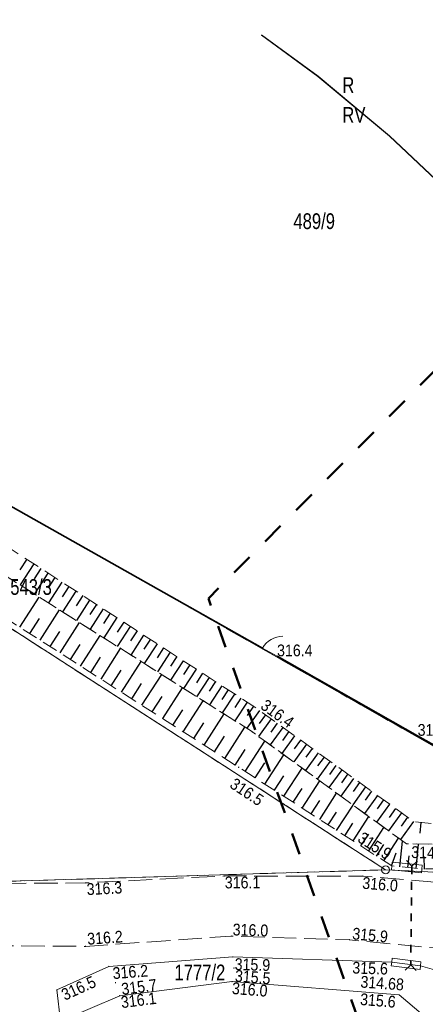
# Model space of a CAD drawing. Header units: metres. Extents: x 7523615 to 7533948, y 5492686 to 5502120.
# Tile 154 of 256: x 7531057 to 7531083, y 5497114 to 5497177. Entities that reach past the tile are written whole.
import ezdxf
from ezdxf.enums import TextEntityAlignment as Align

# ---------------------------------------------------------------- set-up
doc = ezdxf.new("R2010")
doc.units = ezdxf.units.M
for name, pattern in [('1.0_0.5', [1.5, 1, -0.5]), ('1.4_1.4', [2.8, 1.4, -1.4]), ('1.5_0.5', [2, 1.5, -0.5]), ('219-500', [0]), ('egkk-500', [2, 1.5, -0.5]), ('egug-500', [1, 0.5, -0.5]), ('otkz_500', [1, 0.5, -0.5]), ('otof_500', [0])]:
    doc.linetypes.add(name, pattern=pattern)
doc.layers.get('0').update_dxf_attribs({"color": 2, "lineweight": 5})
doc.styles.get("Standard").update_dxf_attribs({"font": 'Working1250', "width": 0.75})
doc.linetypes.add('902-500', pattern='A,3.75,0,[1,ksztalty.shx,S=0.5,R=0,X=0,Y=0],3.75', length=7.5)
doc.linetypes.add('otdn_500_short', pattern='A,2.5,0,[21,ksztalty.shx,S=0.5,R=0,X=-1,Y=0],0.5', length=3)

# ---------------------------------------------------------------- blocks, each defined once
blk = doc.blocks.new('202')
at = {"color": 0, "linetype": 'Continuous', "lineweight": 0}
blk.add_circle((0, 0), 0.25, dxfattribs=at)
blk = doc.blocks.new('PW01')
at = {"linetype": 'Continuous', "lineweight": 13}
h = blk.add_hatch(color=0, dxfattribs=at)
edge = h.paths.add_edge_path()
edge.add_arc((0, 0), 0.045, 0, 360)
blk = doc.blocks.new('IB05')
at = {"color": 0, "linetype": 'Continuous', "lineweight": 13}
for q in [(0.354, 0.354), (0.354, -0.354)]:
    blk.add_line((0, 0), q, dxfattribs=at)
blk = doc.blocks.new('OK04')
at = {"color": 0, "linetype": 'Continuous', "lineweight": 0}
blk.add_arc((1.5, 0.001), 1.5, 120, 180, dxfattribs=at)

msp = doc.modelspace()

# ---------------------------------------------------------------- linework, layer by layer
at = {"layer": '000 Inne (niezydentyfikowane)', "color": 7, "linetype": 'CONTINUOUS', "lineweight": 25, "flags": 128}
for points in [[(7531057.93, 5497142.68), (7531057.49, 5497142)], [(7531058.38, 5497142.38), (7531057.5, 5497141.04)], [(7531058.83, 5497142.09), (7531058.39, 5497141.42)], [(7531059.27, 5497141.8), (7531058.41, 5497140.47)], [(7531059.72, 5497141.51), (7531059.29, 5497140.85)], [(7531060.16, 5497141.22), (7531059.3, 5497139.9)], [(7531060.61, 5497140.94), (7531060.18, 5497140.28)], [(7531061.05, 5497140.65), (7531060.19, 5497139.34)], [(7531057.49, 5497138.35), (7531058.71, 5497140.27)], [(7531061.49, 5497140.37), (7531061.06, 5497139.71)], [(7531061.92, 5497140.08), (7531061.08, 5497138.78)], [(7531058.77, 5497137.53), (7531060, 5497139.46)], [(7531062.36, 5497139.8), (7531061.94, 5497139.15)], [(7531062.79, 5497139.52), (7531061.95, 5497138.22)], [(7531063.23, 5497139.24), (7531062.81, 5497138.59)], [(7531058.13, 5497137.94), (7531058.74, 5497138.9)], [(7531060.06, 5497136.71), (7531061.29, 5497138.64)], [(7531063.66, 5497138.96), (7531062.82, 5497137.67)], [(7531064.09, 5497138.68), (7531063.67, 5497138.04)], [(7531059.41, 5497137.12), (7531060.03, 5497138.08)], [(7531064.51, 5497138.4), (7531063.68, 5497137.13)], [(7531064.94, 5497138.13), (7531064.53, 5497137.49)], [(7531061.35, 5497135.88), (7531062.59, 5497137.82)], [(7531065.36, 5497137.85), (7531064.54, 5497136.58)], [(7531065.79, 5497137.58), (7531065.38, 5497136.95)], [(7531060.7, 5497136.29), (7531061.32, 5497137.26)], [(7531062.65, 5497135.05), (7531063.89, 5497136.99)], [(7531066.21, 5497137.3), (7531065.39, 5497136.05)], [(7531066.63, 5497137.03), (7531066.22, 5497136.4)], [(7531067.04, 5497136.76), (7531066.23, 5497135.51)], [(7531062, 5497135.46), (7531062.62, 5497136.44)], [(7531063.95, 5497134.21), (7531065.2, 5497136.17)], [(7531067.46, 5497136.49), (7531067.06, 5497135.87)], [(7531067.88, 5497136.22), (7531067.07, 5497134.98)], [(7531063.3, 5497134.63), (7531063.92, 5497135.61)], [(7531068.29, 5497135.95), (7531067.89, 5497135.34)], [(7531068.7, 5497135.68), (7531067.9, 5497134.46)], [(7531065.25, 5497133.38), (7531066.51, 5497135.34)], [(7531069.11, 5497135.42), (7531068.71, 5497134.81)], [(7531069.52, 5497135.15), (7531068.73, 5497133.93)], [(7531069.93, 5497134.89), (7531069.53, 5497134.28)], [(7531064.6, 5497133.8), (7531065.23, 5497134.77)], [(7531066.57, 5497132.54), (7531067.83, 5497134.5)], [(7531070.33, 5497134.63), (7531069.55, 5497133.42)], [(7531070.74, 5497134.36), (7531070.34, 5497133.76)], [(7531065.91, 5497132.96), (7531066.54, 5497133.94)], [(7531067.88, 5497131.69), (7531069.15, 5497133.67)], [(7531071.14, 5497134.1), (7531070.36, 5497132.9)], [(7531071.54, 5497133.84), (7531071.15, 5497133.24)], [(7531067.22, 5497132.12), (7531067.85, 5497133.1)], [(7531071.94, 5497133.58), (7531071.16, 5497132.39)], [(7531072.72, 5497133.05), (7531071.91, 5497131.92)], [(7531072.34, 5497133.33), (7531071.95, 5497132.73)], [(7531069.2, 5497130.85), (7531070.47, 5497132.83)], [(7531073.47, 5497132.51), (7531072.67, 5497131.4)], [(7531073.1, 5497132.78), (7531072.7, 5497132.22)], [(7531068.54, 5497131.27), (7531069.18, 5497132.26)], [(7531070.53, 5497130), (7531071.8, 5497131.99)], [(7531074.21, 5497131.97), (7531073.41, 5497130.86)], [(7531073.84, 5497132.24), (7531073.44, 5497131.68)], [(7531074.59, 5497131.71), (7531074.18, 5497131.15)], [(7531069.86, 5497130.42), (7531070.5, 5497131.42)], [(7531071.82, 5497129.17), (7531073.07, 5497131.1)], [(7531074.96, 5497131.44), (7531074.15, 5497130.32)], [(7531075.33, 5497131.17), (7531074.93, 5497130.61)], [(7531071.18, 5497129.58), (7531071.81, 5497130.57)], [(7531075.71, 5497130.9), (7531074.9, 5497129.78)], [(7531076.08, 5497130.63), (7531075.67, 5497130.07)], [(7531073.07, 5497128.36), (7531074.27, 5497130.23)], [(7531076.45, 5497130.36), (7531075.64, 5497129.23)], [(7531076.83, 5497130.09), (7531076.42, 5497129.53)], [(7531072.45, 5497128.76), (7531073.07, 5497129.71)], [(7531074.27, 5497127.59), (7531075.43, 5497129.39)], [(7531077.21, 5497129.82), (7531076.39, 5497128.69)], [(7531077.96, 5497129.28), (7531077.14, 5497128.14)], [(7531077.58, 5497129.55), (7531077.17, 5497128.98)], [(7531073.68, 5497127.97), (7531074.27, 5497128.89)], [(7531075.43, 5497126.84), (7531076.55, 5497128.57)], [(7531078.71, 5497128.73), (7531077.9, 5497127.6)], [(7531078.34, 5497129.01), (7531077.93, 5497128.44)], [(7531074.86, 5497127.21), (7531075.43, 5497128.09)], [(7531079.47, 5497128.19), (7531078.65, 5497127.05)], [(7531079.09, 5497128.46), (7531078.68, 5497127.89)], [(7531076, 5497126.48), (7531076.55, 5497127.33)], [(7531076.55, 5497126.12), (7531077.63, 5497127.79)], [(7531080.23, 5497127.64), (7531079.41, 5497126.5)], [(7531079.85, 5497127.91), (7531079.44, 5497127.34)], [(7531080.61, 5497127.37), (7531080.2, 5497126.79)], [(7531077.63, 5497125.42), (7531078.67, 5497127.03)], [(7531080.99, 5497127.09), (7531080.17, 5497125.95)], [(7531081.37, 5497126.82), (7531080.96, 5497126.24)], [(7531077.1, 5497125.77), (7531077.63, 5497126.59)], [(7531078.67, 5497124.75), (7531079.67, 5497126.31)], [(7531081.76, 5497126.54), (7531080.93, 5497125.39)], [(7531082.14, 5497126.27), (7531081.73, 5497125.69)], [(7531078.15, 5497125.08), (7531078.66, 5497125.88)], [(7531079.67, 5497124.11), (7531080.64, 5497125.6)], [(7531082.52, 5497125.99), (7531081.69, 5497124.84)], [(7531082.99, 5497125.93), (7531082.92, 5497125.24)], [(7531079.17, 5497124.43), (7531079.67, 5497125.19)], [(7531080.64, 5497123.48), (7531081.57, 5497124.93)], [(7531080.16, 5497123.79), (7531080.63, 5497124.53)], [(7531081.65, 5497123.11), (7531081.82, 5497124.74)], [(7531082.68, 5497123), (7531082.84, 5497124.55)], [(7531081.12, 5497123.17), (7531081.42, 5497123.99)], [(7531082.16, 5497123.05), (7531082.24, 5497123.81)], [(7531083.21, 5497122.96), (7531083.19, 5497123.76)]]:
    msp.add_lwpolyline(points, dxfattribs=at)
at = {"layer": '217-kontur klasyfikacyjny', "color": 7, "linetype": 'egkk-500', "lineweight": 18, "flags": 128}
for points in [[(7531042.8, 5497154.1), (7531099.16, 5497122.04)], [(7531080.74, 5497122.91), (7531041.95, 5497147.93)], [(7531054.76, 5497122.12), (7531080.74, 5497122.91)]]:
    msp.add_lwpolyline(points, dxfattribs=at)
at = {"layer": '218-kontur użytku gruntowego', "color": 7, "linetype": 'egug-500', "lineweight": 18, "flags": 128}
for points in [[(7531099.16, 5497122.04), (7531042.8, 5497154.1)], [(7531041.95, 5497147.93), (7531080.74, 5497122.91)], [(7531054.76, 5497122.12), (7531080.74, 5497122.91)], [(7531080.74, 5497122.91), (7531099.16, 5497122.04)]]:
    msp.add_lwpolyline(points, dxfattribs=at)
at = {"layer": '219-działka ewidencyjna', "color": 3, "linetype": '219-500', "lineweight": 18, "flags": 128}
for points in [[(7531042.8, 5497154.1), (7531099.16, 5497122.04)], [(7531041.95, 5497147.93), (7531080.74, 5497122.91)], [(7531054.76, 5497122.12), (7531080.74, 5497122.91)], [(7531080.74, 5497122.91), (7531099.16, 5497122.04)]]:
    msp.add_lwpolyline(points, dxfattribs=at)
at = {"layer": 'furtka', "color": 7, "linetype": 'otof_500', "lineweight": 18, "flags": 128}
msp.add_lwpolyline([(7531072.92, 5497137.02), (7531073.84, 5497136.5)], dxfattribs=at)
at = {"layer": 'jezdnia', "color": 7, "linetype": '1.5_0.5', "lineweight": 18, "flags": 128}
msp.add_lwpolyline([(7530981.73, 5497134.73), (7530961.48, 5497139.38), (7530941.7, 5497144.16), (7530921.96, 5497148.78), (7530902.75, 5497153.65), (7530903.54, 5497157.38), (7530922.91, 5497152.5), (7530942.48, 5497147.77), (7530962.81, 5497143.01), (7530982.26, 5497138.55), (7530999.33, 5497134.38), (7531026.83, 5497127.97), (7531039.69, 5497124.67), (7531048.6, 5497123.15), (7531054.77, 5497122.03), (7531061.66, 5497122.08), (7531070.48, 5497122.52), (7531079.3, 5497122.51), (7531084.49, 5497122.08), (7531088.88, 5497121.21), (7531095.29, 5497119.08), (7531098.13, 5497117.79), (7531096.14, 5497114.45), (7531093.4, 5497115.6), (7531088.07, 5497117.19), (7531084.68, 5497117.86), (7531078.44, 5497118.46), (7531070.93, 5497118.69), (7531061.66, 5497118.04), (7531054.61, 5497118.09), (7531047.6, 5497119.28), (7531039.35, 5497120.89), (7531026.16, 5497124.18), (7530998.59, 5497130.82)], close=True, dxfattribs=at)
at = {"layer": 'ogrodzenie trwałe', "color": 7, "linetype": '902-500', "lineweight": 35, "flags": 128}
for points in [[(7531133.14, 5497151.39), (7531081.31, 5497189.92), (7531053.42, 5497210.63), (7531042.84, 5497153.99), (7531072.92, 5497137.02)], [(7531073.84, 5497136.5), (7531082.78, 5497131.44), (7531099.18, 5497122.24)]]:
    msp.add_lwpolyline(points, dxfattribs=at)
at = {"layer": 'przepust', "color": 7, "linetype": 'otkz_500', "lineweight": 35, "flags": 128}
msp.add_lwpolyline([(7531082.41, 5497123.14), (7531082.34, 5497116.87)], dxfattribs=at)
at = {"layer": 'przewód elektroenergetyczny podziemny', "color": 7, "linetype": 'CONTINUOUS', "lineweight": 18, "flags": 128}
msp.add_lwpolyline([(7531099.5, 5497150.85), (7531097.82, 5497153.12), (7531087.99, 5497163.02), (7531080.99, 5497169.62), (7531076.45, 5497173.41), (7531072.86, 5497176.04)], dxfattribs=at)
at = {"layer": 'przewód wodociągowy', "color": 7, "linetype": 'CONTINUOUS', "lineweight": 18, "flags": 128}
msp.add_lwpolyline([(7531099.5, 5497150.85), (7531097.81, 5497153.11), (7531087.98, 5497163.01), (7531080.98, 5497169.61), (7531076.44, 5497173.4), (7531072.86, 5497176.03)], dxfattribs=at)
at = {"layer": 'rów przydrożny (poligon)', "color": 7, "linetype": 'CONTINUOUS', "lineweight": 18, "flags": 128}
msp.add_lwpolyline([(7531086.19, 5497111.08), (7531081.61, 5497114.95), (7531070.98, 5497115.8), (7531063.84, 5497114.9), (7531060.07, 5497113.28), (7531059.85, 5497115.27), (7531063.15, 5497116.76), (7531071.03, 5497117.37), (7531081.13, 5497117.04), (7531082.96, 5497116.81), (7531085.04, 5497116.21), (7531088.43, 5497112.54)], close=True, dxfattribs=at)
at = {"layer": 'skarpa nieumocniona', "color": 7, "linetype": '1.0_0.5', "lineweight": 18, "flags": 128}
for points in [[(7531103.59, 5497122.46), (7531101.07, 5497121), (7531099.25, 5497120.44), (7531095.36, 5497121.77), (7531086.72, 5497124.48), (7531082.06, 5497124.57), (7531072.21, 5497131.73), (7531055.7, 5497142.18), (7531043.99, 5497149), (7531044.27, 5497150.81), (7531044.56, 5497150.64), (7531056.75, 5497143.44), (7531072.36, 5497133.31), (7531082.55, 5497125.97), (7531086.85, 5497125.56), (7531095.7, 5497122.74), (7531099.04, 5497121.41), (7531100.67, 5497121.95), (7531102.78, 5497123.11), (7531108.97, 5497128.91), (7531109.62, 5497128.15)], [(7531103.59, 5497122.46), (7531101.07, 5497121), (7531099.25, 5497120.44), (7531095.36, 5497121.77), (7531086.72, 5497124.48), (7531082.06, 5497124.57), (7531072.21, 5497131.73), (7531055.7, 5497142.18), (7531043.99, 5497149), (7531044.27, 5497150.81), (7531044.56, 5497150.64), (7531056.75, 5497143.44), (7531072.36, 5497133.31), (7531082.55, 5497125.97), (7531086.85, 5497125.56), (7531095.7, 5497122.74), (7531099.04, 5497121.41), (7531100.67, 5497121.95), (7531102.78, 5497123.11), (7531108.97, 5497128.91), (7531109.62, 5497128.15)], [(7531104.11, 5497122.06), (7531101.33, 5497120.06), (7531099.64, 5497119.56), (7531094.79, 5497120.91), (7531086.56, 5497123.02), (7531083.05, 5497122.96), (7531081.14, 5497123.16), (7531071.4, 5497129.44), (7531055.01, 5497139.94), (7531041.95, 5497147.93), (7531043.99, 5497149), (7531055.7, 5497142.18), (7531072.21, 5497131.73), (7531082.06, 5497124.57), (7531086.72, 5497124.48), (7531095.36, 5497121.77), (7531099.25, 5497120.44), (7531101.07, 5497121), (7531103.59, 5497122.46), (7531109.62, 5497128.15), (7531110.36, 5497127.28)], [(7531104.11, 5497122.06), (7531101.33, 5497120.06), (7531099.64, 5497119.56), (7531094.79, 5497120.91), (7531086.56, 5497123.02), (7531083.05, 5497122.96), (7531081.14, 5497123.16), (7531071.4, 5497129.44), (7531055.01, 5497139.94), (7531041.95, 5497147.93), (7531043.99, 5497149), (7531055.7, 5497142.18), (7531072.21, 5497131.73), (7531082.06, 5497124.57), (7531086.72, 5497124.48), (7531095.36, 5497121.77), (7531099.25, 5497120.44), (7531101.07, 5497121), (7531103.59, 5497122.46), (7531109.62, 5497128.15), (7531110.36, 5497127.28)]]:
    msp.add_lwpolyline(points, close=True, dxfattribs=at)
at = {"layer": 'Zakres', "color": 5, "linetype": '1.4_1.4', "lineweight": 50, "flags": 128}
msp.add_lwpolyline([(7531743.27, 5499246.67), (7531674.19, 5499075.04), (7531617.162, 5499130.015), (7531497.218, 5499019.596), (7531360.693, 5498909.882), (7531137.385, 5498723.263), (7530837.96, 5498471.05), (7530827.293, 5498468.557), (7530555.83, 5498209.93), (7530490.214, 5498246.484), (7530415.425, 5498175.928), (7530370.975, 5498140.65), (7530313.12, 5498105.373), (7530175.536, 5498113.134), (7530201.642, 5498273.295), (7530135.32, 5498299.4), (7530095.809, 5498250.012), (7529934.942, 5498278.939), (7529886.553, 5498254.598), (7529886.964, 5498227.434), (7529861.564, 5498166.05), (7529795.242, 5498157.584), (7529752.203, 5498064.45), (7529512.785, 5498134.242), (7529497.697, 5498245.624), (7529418.476, 5498260.595), (7529163.77, 5498290.228), (7529123.554, 5498137.123), (7529361.326, 5498088.439), (7529468.57, 5498017.178), (7529499.62, 5497998.73), (7529568.053, 5497998.128), (7529612.503, 5497967.789), (7529759.259, 5497962.851), (7529731.037, 5497742.012), (7529837.62, 5497773.434), (7529926.26, 5498000.98), (7530249.502, 5497965.967), (7530399.55, 5498036.463), (7530504.325, 5498041.167), (7530550.186, 5498000.245), (7530485.275, 5497939.567), (7530567.12, 5497896.528), (7530578.585, 5497865.954), (7530414.955, 5497723.667), (7530456.347, 5497670.633), (7530620.036, 5497828.677), (7530672.247, 5497834.44), (7530708.231, 5497874.656), (7530802.893, 5497949.739), (7531291.019, 5497844.846), (7531633.86, 5497783.346), (7531723.76, 5497752.948), (7531716.74, 5497689.82), (7531638.86, 5497701.8), (7531607.99, 5497651.877), (7531593.173, 5497646.233), (7531554.368, 5497551.688), (7531542.197, 5497533.109), (7531433.365, 5497444.091), (7531365.279, 5497382.708), (7531307.012, 5497340.61), (7531265.619, 5497313.74), (7531154.142, 5497225.545), (7531069.475, 5497140.173), (7531095.58, 5497066.795), (7531227.52, 5497061.86), (7531269.853, 5497013.879), (7531267.74, 5496900.28), (7531245.86, 5496824.79), (7531285.37, 5496797.98), (7531257.86, 5496726.01), (7531235.28, 5496726.72), (7531225.4, 5496699.91), (7531197.11, 5496699.88), (7531185.19, 5496624.41), (7531253.801, 5496571.672), (7531243.218, 5496477.481), (7531256.45, 5496456.49), (7531351.7, 5496436.03), (7531399.67, 5496549.62), (7531437.77, 5496640.64), (7531396.85, 5496663.92), (7531455.59, 5496799.214), (7531464.057, 5496818.264), (7531468.643, 5496848.955), (7531480.284, 5496877.178), (7531555.07, 5497002.95), (7531557.66, 5497022.169), (7531504.626, 5497031.871), (7531386.27, 5497072.44), (7531447.65, 5497179.68), (7531472.876, 5497186.563), (7531542.726, 5497165.75), (7531534.965, 5497117.772), (7531587.882, 5497105.777), (7531625.629, 5497206.319), (7531717.203, 5497165.383), (7531739.282, 5497219.078), (7531634.801, 5497264.88), (7531650.323, 5497306.508), (7531689.66, 5497342.67), (7531724.67, 5497377.51), (7531750.159, 5497383.413), (7531790.729, 5497415.163), (7531807.49, 5497435.8), (7531857.051, 5497525.936), (7531880.16, 5497531.76), (7531912.79, 5497579.205), (7531951.42, 5497582.56), (7531983.17, 5497634.77), (7532010.156, 5497686.449), (7532022.445, 5497715.671), (7532045.96, 5497826.68), (7532028.32, 5497890.18), (7532058.84, 5497978.726), (7532130.806, 5498096.73), (7532169.259, 5498228.668), (7532173.67, 5498272.59), (7532173.45, 5498329.02), (7532174.198, 5498362.371), (7532178.843, 5498457.798), (7532136.745, 5498585.562), (7532124.809, 5498799.345), (7532152.62, 5498813.574), (7532125.691, 5499032.472), (7532124.985, 5499095.267), (7532200.95, 5499066.75), (7532264.333, 5499123.018), (7532116.225, 5499183.814), (7531993.341, 5499227.793), (7531913.613, 5499254.722), (7531816.599, 5499290.941), (7531739.752, 5499297.761), (7531571.83, 5499328.1), (7531549.252, 5499297.761), (7531536.552, 5499281.533), (7531425.075, 5499226.5), (7531439.186, 5499201.805), (7531552.78, 5499254.722), (7531607.813, 5499273.772), (7531677.126, 5499271.215)], close=True, dxfattribs=at)
at = {"layer": 'ściana oporowa (linia)', "color": 0, "linetype": 'otdn_500_short', "lineweight": 18}
for p, q in [((7531081.114, 5497122.911), (7531081.14, 5497123.16)), ((7531083.024, 5497122.711), (7531083.05, 5497122.96)), ((7531081.114, 5497122.911), (7531083.024, 5497122.711)), ((7531081.161, 5497117.288), (7531081.13, 5497117.04)), ((7531082.991, 5497117.058), (7531081.161, 5497117.288)), ((7531082.991, 5497117.058), (7531082.96, 5497116.81))]:
    msp.add_line(p, q, dxfattribs=at)
at = {"layer": 'ściana oporowa (linia)', "color": 0, "lineweight": 18}
for p, q in [((7531081.166, 5497123.409), (7531081.14, 5497123.16)), ((7531081.166, 5497123.409), (7531083.076, 5497123.209)), ((7531083.076, 5497123.209), (7531083.05, 5497122.96)), ((7531081.099, 5497116.792), (7531081.13, 5497117.04)), ((7531082.929, 5497116.562), (7531081.099, 5497116.792)), ((7531082.929, 5497116.562), (7531082.96, 5497116.81))]:
    msp.add_line(p, q, dxfattribs=at)

# ---------------------------------------------------------------- block references
at = {"layer": '202-punkt graniczny', "color": 7, "linetype": 'CONTINUOUS', "lineweight": 18}
msp.add_blockref('202', (7531080.74, 5497122.91), dxfattribs=at)
at = {"layer": 'furtka', "color": 7, "linetype": 'CONTINUOUS', "lineweight": 18, "rotation": 330.524}
msp.add_blockref('OK04', (7531072.92, 5497137.02), dxfattribs=at)
at = {"layer": 'pikieta naturalna', "color": 7, "linetype": 'CONTINUOUS', "lineweight": 13}
for p in [(7531073.84, 5497136.5), (7531072.36, 5497133.31), (7531082.78, 5497131.44), (7531071.4, 5497129.44), (7531081.14, 5497123.16), (7531083.05, 5497122.96), (7531070.48, 5497122.52), (7531079.3, 5497122.51), (7531061.66, 5497122.08), (7531070.93, 5497118.69), (7531061.66, 5497118.04), (7531078.44, 5497118.46), (7531071.03, 5497117.37), (7531063.15, 5497116.76), (7531071.1, 5497116.66), (7531081.13, 5497117.04), (7531082.96, 5497116.81), (7531063.57, 5497115.73), (7531070.98, 5497115.8), (7531059.85, 5497115.27), (7531063.84, 5497114.9), (7531081.61, 5497114.95)]:
    msp.add_blockref('PW01', p, dxfattribs=at)
at = {"layer": 'pikieta sztuczna', "color": 7, "linetype": 'CONTINUOUS', "lineweight": 13}
for p in [(7531082.41, 5497123.14), (7531082.34, 5497116.87)]:
    msp.add_blockref('PW01', p, dxfattribs=at)
at = {"layer": 'przepust', "color": 7, "linetype": 'CONTINUOUS', "lineweight": 35}
for p, rotation in [((7531082.41, 5497123.14), 449.36), ((7531082.34, 5497116.87), 269.36)]:
    msp.add_blockref('IB05', p, dxfattribs=dict(at, rotation=rotation))

# ---------------------------------------------------------------- texts
at = {"layer": '209-oznaczenie konturu klasyfikacyjnego', "color": 7, "linetype": 'CONTINUOUS', "lineweight": 18, "width": 0.79}
msp.add_text('RV', height=1, dxfattribs=at).set_placement((7531077.99, 5497171.45), align=Align.TOP_LEFT)
at = {"layer": '210-oznaczenie konturu użytku gruntowego', "color": 7, "linetype": 'CONTINUOUS', "lineweight": 18, "width": 0.79}
msp.add_text('R', height=1, dxfattribs=at).set_placement((7531077.99, 5497172.35))
at = {"layer": '211-numer działki ewidencyjnej', "color": 3, "linetype": 'CONTINUOUS', "lineweight": 18, "width": 0.79}
for s, p in [('489/9', (7531074.88, 5497164.69)), ('543/3', (7531056.88, 5497141.41)), ('1777/2', (7531067.32, 5497116.88))]:
    msp.add_text(s, height=1, dxfattribs=at).set_placement(p, align=Align.TOP_LEFT)
at = {"layer": 'pikieta naturalna-Atr2', "color": 7, "width": 0.9}
for s, p in [('316.4', (7531073.84, 5497136.5)), ('316.6', (7531082.78, 5497131.44))]:
    msp.add_text(s, height=0.75, dxfattribs=at).set_placement(p)
for s, rotation, p in [('316.4', 324.234, (7531073.17, 5497133.82)), ('316.5', 326.365, (7531071.19, 5497128.81)), ('316.1', 359.935, (7531070.52, 5497122.48)), ('316.0', 355.264, (7531079.3, 5497122.46)), ('316.3', 2.856, (7531061.72, 5497122.05)), ('315.9', 358.128, (7531071.16, 5497117.29)), ('316.2', 4.426, (7531063.36, 5497116.7)), ('316.5', 24.3, (7531060.04, 5497115.26)), ('315.5', 355.428, (7531071.2, 5497116.55)), ('315.7', 7.184, (7531063.9, 5497115.69)), ('316.0', 355.428, (7531071.01, 5497115.76)), ('316.1', 7.184, (7531063.87, 5497114.85))]:
    msp.add_text(s, height=0.75, rotation=rotation, dxfattribs=at).set_placement(p, align=Align.TOP_LEFT)
msp.add_text('315.9', height=0.75, rotation=327.187, dxfattribs=at).set_placement((7531080.8, 5497123.52), align=Align.RIGHT)
for s, rotation, p in [('316.0', 358.245, (7531071.01, 5497118.74)), ('315.9', 354.507, (7531078.6, 5497118.49)), ('316.2', 4.011, (7531061.8, 5497118.14))]:
    msp.add_text(s, height=0.75, rotation=rotation, dxfattribs=at).set_placement(p)
for rotation, p in [(358.128, (7531080.9, 5497116.99)), (355.428, (7531081.41, 5497114.88))]:
    msp.add_text('315.6', height=0.75, rotation=rotation, dxfattribs=at).set_placement(p, align=Align.TOP_RIGHT)
at = {"layer": 'pikieta sztuczna-Atr2', "color": 7, "width": 0.9}
msp.add_text('314.92', height=0.75, rotation=358.032, dxfattribs=at).set_placement((7531082.36, 5497123.67))
msp.add_text('314.68', height=0.75, rotation=356.054, dxfattribs=at).set_placement((7531081.93, 5497115.98), align=Align.TOP_RIGHT)

doc.saveas('drawing.dxf')
